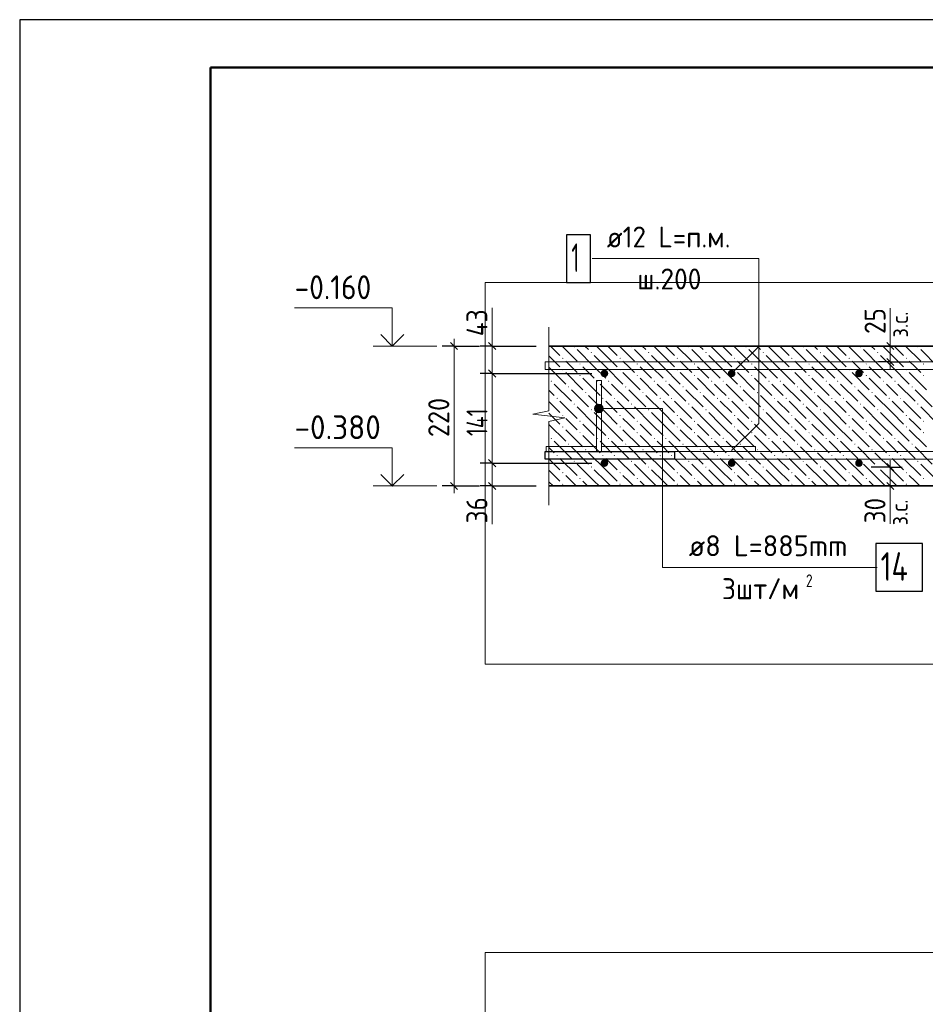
# Model space of a CAD drawing. Header units: millimetres. Extents: x 0 to 42000, y 0 to 29700.
# Tile 10 of 33: x 0 to 9489, y 19379 to 29700. Entities that reach past the tile are written whole.
import ezdxf

# ---------------------------------------------------------------- set-up
doc = ezdxf.new("R2010")
doc.units = ezdxf.units.MM
for name, color, linetype, lineweight in [('Standard', 7, 'Continuous', 25), ('ДОП Низ по У', 7, 'Continuous', 18), ('ЖБ Перекрытие верхний уровень', 7, 'Continuous', 18), ('Размерная линия_ общее', 7, 'Continuous', 13), ('Фиксатор', 7, 'Continuous', 50), ('Фоновоя арматура Х1', 7, 'Continuous', 25)]:
    doc.layers.add(name, color=color, linetype=linetype, lineweight=lineweight)
doc.styles.add('ISOCPEUR', font='txt')

msp = doc.modelspace()

# ---------------------------------------------------------------- hatches: boundary and pattern name
at = {"layer": 'Standard', "linetype": 'Continuous', "lineweight": 13, "transparency": 33554687}
for points in [[(6030, 25602), (6030, 25647), (6024, 25625)], [(6030, 25647), (6046, 25586), (6046, 25664)], [(6030, 25647), (6030, 25602), (6046, 25586)], [(6046, 25664), (6069, 25580), (6069, 25670)], [(6046, 25664), (6046, 25586), (6069, 25580)], [(6069, 25670), (6069, 25580), (6091, 25586)], [(6069, 25670), (6091, 25586), (6091, 25664)], [(6091, 25664), (6091, 25586), (6108, 25602)], [(6091, 25664), (6108, 25602), (6108, 25647)], [(6108, 25647), (6108, 25602), (6114, 25625)]]:
    msp.add_hatch(color=7, dxfattribs=at).paths.add_polyline_path(points)
at = {"layer": 'ЖБ Перекрытие верхний уровень', "linetype": 'Continuous', "lineweight": 18, "transparency": 33554687}
for points in [[(5804, 26271), (5811, 26277), (5817, 26271), (5811, 26264)], [(5984, 26211), (5991, 26217), (5997, 26211), (5991, 26204)], [(6404, 26271), (6411, 26277), (6417, 26271), (6411, 26264)], [(6584, 26211), (6591, 26217), (6597, 26211), (6591, 26204)], [(7004, 26271), (7011, 26277), (7017, 26271), (7011, 26264)], [(7184, 26211), (7191, 26217), (7197, 26211), (7191, 26204)], [(7604, 26271), (7611, 26277), (7617, 26271), (7611, 26264)], [(7784, 26211), (7791, 26217), (7797, 26211), (7791, 26204)], [(8204, 26271), (8211, 26277), (8217, 26271), (8211, 26264)], [(8384, 26211), (8391, 26217), (8397, 26211), (8391, 26204)], [(8804, 26271), (8811, 26277), (8817, 26271), (8811, 26264)], [(8984, 26211), (8991, 26217), (8997, 26211), (8991, 26204)], [(9404, 26271), (9411, 26277), (9417, 26271), (9411, 26264)], [(5684, 26151), (5691, 26157), (5697, 26151), (5691, 26144)], [(6284, 26151), (6291, 26157), (6297, 26151), (6291, 26144)], [(6884, 26151), (6891, 26157), (6897, 26151), (6891, 26144)], [(7484, 26151), (7491, 26157), (7497, 26151), (7491, 26144)], [(8084, 26151), (8091, 26157), (8097, 26151), (8091, 26144)], [(8684, 26151), (8691, 26157), (8697, 26151), (8691, 26144)], [(9284, 26151), (9291, 26157), (9297, 26151), (9291, 26144)], [(5684, 26031), (5691, 26037), (5697, 26031), (5691, 26024)], [(5864, 26091), (5871, 26097), (5877, 26091), (5871, 26084)], [(6284, 26031), (6291, 26037), (6297, 26031), (6291, 26024)], [(6464, 26091), (6471, 26097), (6477, 26091), (6471, 26084)], [(6884, 26031), (6891, 26037), (6897, 26031), (6891, 26024)], [(7064, 26091), (7071, 26097), (7077, 26091), (7071, 26084)], [(7484, 26031), (7491, 26037), (7497, 26031), (7491, 26024)], [(7664, 26091), (7671, 26097), (7677, 26091), (7671, 26084)], [(8084, 26031), (8091, 26037), (8097, 26031), (8091, 26024)], [(8264, 26091), (8271, 26097), (8277, 26091), (8271, 26084)], [(8684, 26031), (8691, 26037), (8697, 26031), (8691, 26024)], [(8864, 26091), (8871, 26097), (8877, 26091), (8871, 26084)], [(9284, 26031), (9291, 26037), (9297, 26031), (9291, 26024)], [(9464, 26091), (9471, 26097), (9477, 26091), (9471, 26084)], [(5564, 25911), (5571, 25917), (5577, 25911), (5571, 25904)], [(5864, 25971), (5871, 25977), (5877, 25971), (5871, 25964)], [(6044, 25911), (6051, 25917), (6057, 25911), (6051, 25904)], [(6164, 25911), (6171, 25917), (6177, 25911), (6171, 25904)], [(6464, 25971), (6471, 25977), (6477, 25971), (6471, 25964)], [(6644, 25911), (6651, 25917), (6657, 25911), (6651, 25904)], [(6764, 25911), (6771, 25917), (6777, 25911), (6771, 25904)], [(7064, 25971), (7071, 25977), (7077, 25971), (7071, 25964)], [(7244, 25911), (7251, 25917), (7257, 25911), (7251, 25904)], [(7364, 25911), (7371, 25917), (7377, 25911), (7371, 25904)], [(7664, 25971), (7671, 25977), (7677, 25971), (7671, 25964)], [(7844, 25911), (7851, 25917), (7857, 25911), (7851, 25904)], [(7964, 25911), (7971, 25917), (7977, 25911), (7971, 25904)], [(8264, 25971), (8271, 25977), (8277, 25971), (8271, 25964)], [(8444, 25911), (8451, 25917), (8457, 25911), (8451, 25904)], [(8564, 25911), (8571, 25917), (8577, 25911), (8571, 25904)], [(8864, 25971), (8871, 25977), (8877, 25971), (8871, 25964)], [(9044, 25911), (9051, 25917), (9057, 25911), (9051, 25904)], [(9164, 25911), (9171, 25917), (9177, 25911), (9171, 25904)], [(9464, 25971), (9471, 25977), (9477, 25971), (9471, 25964)], [(5744, 25851), (5751, 25857), (5757, 25851), (5751, 25844)], [(6344, 25851), (6351, 25857), (6357, 25851), (6351, 25844)], [(6944, 25851), (6951, 25857), (6957, 25851), (6951, 25844)], [(7544, 25851), (7551, 25857), (7557, 25851), (7551, 25844)], [(8144, 25851), (8151, 25857), (8157, 25851), (8151, 25844)], [(8744, 25851), (8751, 25857), (8757, 25851), (8751, 25844)], [(9344, 25851), (9351, 25857), (9357, 25851), (9351, 25844)], [(5624, 25731), (5631, 25737), (5637, 25731), (5631, 25724)], [(5924, 25791), (5931, 25797), (5937, 25791), (5931, 25784)], [(6104, 25731), (6111, 25737), (6117, 25731), (6111, 25724)], [(6224, 25731), (6231, 25737), (6237, 25731), (6231, 25724)], [(6524, 25791), (6531, 25797), (6537, 25791), (6531, 25784)], [(6704, 25731), (6711, 25737), (6717, 25731), (6711, 25724)], [(6824, 25731), (6831, 25737), (6837, 25731), (6831, 25724)], [(7124, 25791), (7131, 25797), (7137, 25791), (7131, 25784)], [(7304, 25731), (7311, 25737), (7317, 25731), (7311, 25724)], [(7424, 25731), (7431, 25737), (7437, 25731), (7431, 25724)], [(7724, 25791), (7731, 25797), (7737, 25791), (7731, 25784)], [(7904, 25731), (7911, 25737), (7917, 25731), (7911, 25724)], [(8024, 25731), (8031, 25737), (8037, 25731), (8031, 25724)], [(8324, 25791), (8331, 25797), (8337, 25791), (8331, 25784)], [(8504, 25731), (8511, 25737), (8517, 25731), (8511, 25724)], [(8624, 25731), (8631, 25737), (8637, 25731), (8631, 25724)], [(8924, 25791), (8931, 25797), (8937, 25791), (8931, 25784)], [(9104, 25731), (9111, 25737), (9117, 25731), (9111, 25724)], [(9224, 25731), (9231, 25737), (9237, 25731), (9231, 25724)], [(5804, 25671), (5811, 25677), (5817, 25671), (5811, 25664)], [(5984, 25611), (5991, 25617), (5997, 25611), (5991, 25604)], [(6404, 25671), (6411, 25677), (6417, 25671), (6411, 25664)], [(6584, 25611), (6591, 25617), (6597, 25611), (6591, 25604)], [(7004, 25671), (7011, 25677), (7017, 25671), (7011, 25664)], [(7184, 25611), (7191, 25617), (7197, 25611), (7191, 25604)], [(7604, 25671), (7611, 25677), (7617, 25671), (7611, 25664)], [(7784, 25611), (7791, 25617), (7797, 25611), (7791, 25604)], [(8204, 25671), (8211, 25677), (8217, 25671), (8211, 25664)], [(8384, 25611), (8391, 25617), (8397, 25611), (8391, 25604)], [(8804, 25671), (8811, 25677), (8817, 25671), (8811, 25664)], [(8984, 25611), (8991, 25617), (8997, 25611), (8991, 25604)], [(9404, 25671), (9411, 25677), (9417, 25671), (9411, 25664)], [(5684, 25551), (5691, 25557), (5697, 25551), (5691, 25544)], [(5864, 25491), (5871, 25497), (5877, 25491), (5871, 25484)], [(6284, 25551), (6291, 25557), (6297, 25551), (6291, 25544)], [(6464, 25491), (6471, 25497), (6477, 25491), (6471, 25484)], [(6884, 25551), (6891, 25557), (6897, 25551), (6891, 25544)], [(7064, 25491), (7071, 25497), (7077, 25491), (7071, 25484)], [(7484, 25551), (7491, 25557), (7497, 25551), (7491, 25544)], [(7664, 25491), (7671, 25497), (7677, 25491), (7671, 25484)], [(8084, 25551), (8091, 25557), (8097, 25551), (8091, 25544)], [(8264, 25491), (8271, 25497), (8277, 25491), (8271, 25484)], [(8684, 25551), (8691, 25557), (8697, 25551), (8691, 25544)], [(8864, 25491), (8871, 25497), (8877, 25491), (8871, 25484)], [(9284, 25551), (9291, 25557), (9297, 25551), (9291, 25544)], [(9464, 25491), (9471, 25497), (9477, 25491), (9471, 25484)], [(5684, 25431), (5691, 25437), (5697, 25431), (5691, 25424)], [(6284, 25431), (6291, 25437), (6297, 25431), (6291, 25424)], [(6884, 25431), (6891, 25437), (6897, 25431), (6891, 25424)], [(7484, 25431), (7491, 25437), (7497, 25431), (7491, 25424)], [(8084, 25431), (8091, 25437), (8097, 25431), (8091, 25424)], [(8684, 25431), (8691, 25437), (8697, 25431), (8691, 25424)], [(9284, 25431), (9291, 25437), (9297, 25431), (9291, 25424)], [(5564, 25311), (5571, 25317), (5577, 25311), (5571, 25304)], [(5864, 25371), (5871, 25377), (5877, 25371), (5871, 25364)], [(6044, 25311), (6051, 25317), (6057, 25311), (6051, 25304)], [(6164, 25311), (6171, 25317), (6177, 25311), (6171, 25304)], [(6464, 25371), (6471, 25377), (6477, 25371), (6471, 25364)], [(6644, 25311), (6651, 25317), (6657, 25311), (6651, 25304)], [(6764, 25311), (6771, 25317), (6777, 25311), (6771, 25304)], [(7064, 25371), (7071, 25377), (7077, 25371), (7071, 25364)], [(7244, 25311), (7251, 25317), (7257, 25311), (7251, 25304)], [(7364, 25311), (7371, 25317), (7377, 25311), (7371, 25304)], [(7664, 25371), (7671, 25377), (7677, 25371), (7671, 25364)], [(7844, 25311), (7851, 25317), (7857, 25311), (7851, 25304)], [(7964, 25311), (7971, 25317), (7977, 25311), (7971, 25304)], [(8264, 25371), (8271, 25377), (8277, 25371), (8271, 25364)], [(8444, 25311), (8451, 25317), (8457, 25311), (8451, 25304)], [(8564, 25311), (8571, 25317), (8577, 25311), (8571, 25304)], [(8864, 25371), (8871, 25377), (8877, 25371), (8871, 25364)], [(9044, 25311), (9051, 25317), (9057, 25311), (9051, 25304)], [(9164, 25311), (9171, 25317), (9177, 25311), (9171, 25304)], [(9464, 25371), (9471, 25377), (9477, 25371), (9471, 25364)], [(5744, 25251), (5751, 25257), (5757, 25251), (5751, 25244)], [(5924, 25191), (5931, 25197), (5937, 25191), (5931, 25184)], [(6344, 25251), (6351, 25257), (6357, 25251), (6351, 25244)], [(6524, 25191), (6531, 25197), (6537, 25191), (6531, 25184)], [(6944, 25251), (6951, 25257), (6957, 25251), (6951, 25244)], [(7124, 25191), (7131, 25197), (7137, 25191), (7131, 25184)], [(7544, 25251), (7551, 25257), (7557, 25251), (7551, 25244)], [(7724, 25191), (7731, 25197), (7737, 25191), (7731, 25184)], [(8144, 25251), (8151, 25257), (8157, 25251), (8151, 25244)], [(8324, 25191), (8331, 25197), (8337, 25191), (8331, 25184)], [(8744, 25251), (8751, 25257), (8757, 25251), (8751, 25244)], [(8924, 25191), (8931, 25197), (8937, 25191), (8931, 25184)], [(9344, 25251), (9351, 25257), (9357, 25251), (9351, 25244)], [(5624, 25131), (5631, 25137), (5637, 25131), (5631, 25124)], [(6104, 25131), (6111, 25137), (6117, 25131), (6111, 25124)], [(6224, 25131), (6231, 25137), (6237, 25131), (6231, 25124)], [(6704, 25131), (6711, 25137), (6717, 25131), (6711, 25124)], [(6824, 25131), (6831, 25137), (6837, 25131), (6831, 25124)], [(7304, 25131), (7311, 25137), (7317, 25131), (7311, 25124)], [(7424, 25131), (7431, 25137), (7437, 25131), (7431, 25124)], [(7904, 25131), (7911, 25137), (7917, 25131), (7911, 25124)], [(8024, 25131), (8031, 25137), (8037, 25131), (8031, 25124)], [(8504, 25131), (8511, 25137), (8517, 25131), (8511, 25124)], [(8624, 25131), (8631, 25137), (8637, 25131), (8631, 25124)], [(9104, 25131), (9111, 25137), (9117, 25131), (9111, 25124)], [(9224, 25131), (9231, 25137), (9237, 25131), (9231, 25124)], [(5804, 25071), (5811, 25077), (5817, 25071), (5811, 25064)], [(5984, 25011), (5991, 25017), (5997, 25011), (5991, 25004)], [(6404, 25071), (6411, 25077), (6417, 25071), (6411, 25064)], [(6584, 25011), (6591, 25017), (6597, 25011), (6591, 25004)], [(7004, 25071), (7011, 25077), (7017, 25071), (7011, 25064)], [(7184, 25011), (7191, 25017), (7197, 25011), (7191, 25004)], [(7604, 25071), (7611, 25077), (7617, 25071), (7611, 25064)], [(7784, 25011), (7791, 25017), (7797, 25011), (7791, 25004)], [(8204, 25071), (8211, 25077), (8217, 25071), (8211, 25064)], [(8384, 25011), (8391, 25017), (8397, 25011), (8391, 25004)], [(8804, 25071), (8811, 25077), (8817, 25071), (8811, 25064)], [(8984, 25011), (8991, 25017), (8997, 25011), (8991, 25004)], [(9404, 25071), (9411, 25077), (9417, 25071), (9411, 25064)], [(5684, 24951), (5691, 24957), (5697, 24951), (5691, 24944)], [(5864, 24891), (5871, 24897), (5877, 24891), (5871, 24884)], [(6284, 24951), (6291, 24957), (6297, 24951), (6291, 24944)], [(6464, 24891), (6471, 24897), (6477, 24891), (6471, 24884)], [(6884, 24951), (6891, 24957), (6897, 24951), (6891, 24944)], [(7064, 24891), (7071, 24897), (7077, 24891), (7071, 24884)], [(7484, 24951), (7491, 24957), (7497, 24951), (7491, 24944)], [(7664, 24891), (7671, 24897), (7677, 24891), (7671, 24884)], [(8084, 24951), (8091, 24957), (8097, 24951), (8091, 24944)], [(8264, 24891), (8271, 24897), (8277, 24891), (8271, 24884)], [(8684, 24951), (8691, 24957), (8697, 24951), (8691, 24944)], [(8864, 24891), (8871, 24897), (8877, 24891), (8871, 24884)], [(9284, 24951), (9291, 24957), (9297, 24951), (9291, 24944)], [(9464, 24891), (9471, 24897), (9477, 24891), (9471, 24884)], [(5684, 24831), (5691, 24837), (5697, 24831), (5691, 24824)], [(6284, 24831), (6291, 24837), (6297, 24831), (6291, 24824)], [(6884, 24831), (6891, 24837), (6897, 24831), (6891, 24824)], [(7484, 24831), (7491, 24837), (7497, 24831), (7491, 24824)], [(8084, 24831), (8091, 24837), (8097, 24831), (8091, 24824)], [(8684, 24831), (8691, 24837), (8697, 24831), (8691, 24824)], [(9284, 24831), (9291, 24837), (9297, 24831), (9291, 24824)]]:
    msp.add_hatch(color=7, dxfattribs=at).paths.add_polyline_path(points, flags=16)
at = {"layer": 'Фоновоя арматура Х1', "linetype": 'Continuous', "lineweight": 18, "transparency": 33554687}
for points in [[(6167, 25992), (6164, 26007), (6155, 26020), (6142, 26029), (6127, 26032), (6112, 26029), (6099, 26020), (6090, 26007), (6087, 25992), (6090, 25976), (6099, 25963), (6112, 25955), (6127, 25952), (6142, 25955), (6155, 25963), (6164, 25976)], [(7500, 25992), (7497, 26007), (7488, 26020), (7475, 26029), (7460, 26032), (7445, 26029), (7432, 26020), (7423, 26007), (7420, 25992), (7423, 25976), (7432, 25963), (7445, 25955), (7460, 25952), (7475, 25955), (7488, 25963), (7497, 25976)], [(8834, 25992), (8830, 26007), (8822, 26020), (8809, 26029), (8794, 26032), (8778, 26029), (8765, 26020), (8757, 26007), (8754, 25992), (8757, 25976), (8765, 25963), (8778, 25955), (8794, 25952), (8809, 25955), (8822, 25963), (8830, 25976)], [(6167, 25052), (6164, 25067), (6155, 25080), (6142, 25089), (6127, 25092), (6112, 25089), (6099, 25080), (6090, 25067), (6087, 25052), (6090, 25036), (6099, 25023), (6112, 25015), (6127, 25012), (6142, 25015), (6155, 25023), (6164, 25036)], [(7500, 25052), (7497, 25067), (7488, 25080), (7475, 25089), (7460, 25092), (7445, 25089), (7432, 25080), (7423, 25067), (7420, 25052), (7423, 25036), (7432, 25023), (7445, 25015), (7460, 25012), (7475, 25015), (7488, 25023), (7497, 25036)], [(8834, 25052), (8830, 25067), (8822, 25080), (8809, 25089), (8794, 25092), (8778, 25089), (8765, 25080), (8757, 25067), (8754, 25052), (8757, 25036), (8765, 25023), (8778, 25015), (8794, 25012), (8809, 25015), (8822, 25023), (8830, 25036)]]:
    msp.add_hatch(color=7, dxfattribs=at).paths.add_polyline_path(points)

# ---------------------------------------------------------------- linework, layer by layer
at = {"layer": 'Standard', "color": 7, "linetype": 'Continuous', "lineweight": 25, "transparency": 33554687}
msp.add_line((2000, 29200), (2000, 1058), dxfattribs=at)
at = {"layer": 'Standard', "color": 7, "linetype": 'Continuous', "lineweight": 13, "transparency": 33554687}
for p, q in [((4951, 26678), (4951, 26278)), ((9122, 26278), (9122, 26676)), ((5545, 26478), (5545, 25601)), ((3704, 26278), (4371, 26278)), ((5545, 25601), (5378, 25564)), ((6024, 25625), (6024, 25625)), ((6069, 25670), (6069, 25670)), ((6114, 25625), (6114, 25625)), ((5378, 25564), (5711, 25526)), ((5711, 25526), (5545, 25489)), ((6069, 25580), (6069, 25580)), ((5545, 25489), (5545, 24612)), ((3704, 24812), (4371, 24812)), ((4951, 24812), (4951, 24412)), ((9122, 24812), (9122, 24414)), ((5545, 24612), (5545, 24612))]:
    msp.add_line(p, q, dxfattribs=at)
at = {"layer": 'Standard', "color": 7, "linetype": 'Continuous', "lineweight": 25, "transparency": 33554687}
msp.add_lwpolyline([(0, 0), (42000, 0), (42000, 29700), (0, 29700), (0, 0)], close=True, dxfattribs=at)
at = {"layer": 'Standard', "color": 7, "linetype": 'Continuous', "lineweight": 50, "transparency": 33554687}
msp.add_lwpolyline([(2000, 29200), (41500, 29200), (41500, 500), (2000, 500), (2000, 29200)], close=True, dxfattribs=at)
at = {"layer": 'Standard', "color": 7, "linetype": 'Continuous', "lineweight": 13, "transparency": 33554687}
for points in [[(41500, 29200), (2000, 29200), (2000, 5000), (41500, 5000), (41500, 29200)], [(7460, 25992), (7743, 26274), (7743, 27195), (6000, 27195)], [(3904, 26278), (3904, 26678), (2880, 26678)], [(7460, 25185), (7743, 25468), (7743, 26408)], [(6069, 25625), (6736, 25625), (6736, 23958), (8986, 23958)], [(3904, 24812), (3904, 25212), (2880, 25212)]]:
    msp.add_lwpolyline(points, dxfattribs=at)
at = {"layer": 'Standard', "color": 254, "linetype": 'Continuous', "lineweight": 13, "true_color": 0xc4c4ff, "transparency": 33554687}
for points in [[(4878, 22945), (20411, 22945), (20411, 26945), (4878, 26945), (4878, 22945)], [(4878, 14282), (17528, 14282), (17528, 19922), (4878, 19922), (4878, 14282)]]:
    msp.add_lwpolyline(points, dxfattribs=at)
at = {"layer": 'Standard', "color": 7, "linetype": 'Continuous', "lineweight": 35, "transparency": 33554687}
for points in [[(4025, 26399), (3904, 26278), (3783, 26399)], [(4025, 24933), (3904, 24812), (3783, 24933)]]:
    msp.add_lwpolyline(points, dxfattribs=at)
at = {"layer": 'Standard', "color": 7, "linetype": 'Continuous', "lineweight": 13, "transparency": 33554687}
msp.add_circle((6069, 25625), 45, dxfattribs=at)
at = {"layer": 'ДОП Низ по У', "color": 7, "linetype": 'Continuous', "lineweight": 25, "transparency": 33554687}
msp.add_lwpolyline([(6860, 25092), (5505, 25092), (5505, 25172), (6860, 25172), (6860, 25092)], dxfattribs=at)
msp.add_lwpolyline([(6860, 25092), (5505, 25092), (5505, 25172), (6860, 25172), (6860, 25092)], dxfattribs=at)
at = {"layer": 'ЖБ Перекрытие верхний уровень', "color": 7, "linetype": 'Continuous', "lineweight": 35, "transparency": 33554687}
for p, q in [((18527, 26278), (5545, 26278)), ((5545, 24812), (16860, 24812))]:
    msp.add_line(p, q, dxfattribs=at)
at = {"layer": 'ЖБ Перекрытие верхний уровень', "color": 9, "linetype": 'Continuous', "lineweight": 18, "true_color": 0xc7c7c7, "transparency": 33554687}
for p, q in [((5563, 26278), (5661, 26181)), ((5683, 26278), (5841, 26121)), ((6021, 26061), (5841, 26241)), ((5923, 26278), (5961, 26241)), ((6141, 26181), (6043, 26278)), ((6163, 26278), (6261, 26181)), ((6283, 26278), (6441, 26121)), ((6621, 26061), (6441, 26241)), ((6523, 26278), (6561, 26241)), ((6741, 26181), (6643, 26278)), ((6763, 26278), (6861, 26181)), ((6883, 26278), (7041, 26121)), ((7221, 26061), (7041, 26241)), ((7123, 26278), (7161, 26241)), ((7341, 26181), (7243, 26278)), ((7363, 26278), (7461, 26181)), ((7483, 26278), (7641, 26121)), ((7821, 26061), (7641, 26241)), ((7723, 26278), (7761, 26241)), ((7941, 26181), (7843, 26278)), ((7963, 26278), (8061, 26181)), ((8083, 26278), (8241, 26121)), ((8421, 26061), (8241, 26241)), ((8323, 26278), (8361, 26241)), ((8541, 26181), (8443, 26278)), ((8563, 26278), (8661, 26181)), ((8683, 26278), (8841, 26121)), ((9021, 26061), (8841, 26241)), ((8923, 26278), (8961, 26241)), ((9141, 26181), (9043, 26278)), ((9163, 26278), (9261, 26181)), ((9283, 26278), (9441, 26121)), ((9621, 26061), (9441, 26241)), ((5545, 26177), (5661, 26061)), ((5781, 26061), (5721, 26121)), ((6021, 26181), (6141, 26061)), ((6141, 26181), (6261, 26061)), ((6381, 26061), (6321, 26121)), ((6621, 26181), (6741, 26061)), ((6741, 26181), (6861, 26061)), ((6981, 26061), (6921, 26121)), ((7221, 26181), (7341, 26061)), ((7341, 26181), (7461, 26061)), ((7581, 26061), (7521, 26121)), ((7821, 26181), (7941, 26061)), ((7941, 26181), (8061, 26061)), ((8181, 26061), (8121, 26121)), ((8421, 26181), (8541, 26061)), ((8541, 26181), (8661, 26061)), ((8781, 26061), (8721, 26121)), ((9021, 26181), (9141, 26061)), ((9141, 26181), (9261, 26061)), ((9381, 26061), (9321, 26121)), ((5545, 26057), (5721, 25881)), ((5841, 26001), (5781, 26061)), ((5901, 26061), (6021, 25941)), ((6021, 26061), (6141, 25941)), ((6141, 26061), (6321, 25881)), ((6441, 26001), (6381, 26061)), ((6501, 26061), (6621, 25941)), ((6621, 26061), (6741, 25941)), ((6741, 26061), (6921, 25881)), ((7041, 26001), (6981, 26061)), ((7101, 26061), (7221, 25941)), ((7221, 26061), (7341, 25941)), ((7341, 26061), (7521, 25881)), ((7641, 26001), (7581, 26061)), ((7701, 26061), (7821, 25941)), ((7821, 26061), (7941, 25941)), ((7941, 26061), (8121, 25881)), ((8241, 26001), (8181, 26061)), ((8301, 26061), (8421, 25941)), ((8421, 26061), (8541, 25941)), ((8541, 26061), (8721, 25881)), ((8841, 26001), (8781, 26061)), ((8901, 26061), (9021, 25941)), ((9021, 26061), (9141, 25941)), ((9141, 26061), (9321, 25881)), ((9441, 26001), (9381, 26061)), ((5721, 26001), (5901, 25821)), ((5901, 25941), (6081, 25761)), ((6321, 26001), (6501, 25821)), ((6501, 25941), (6681, 25761)), ((6921, 26001), (7101, 25821)), ((7101, 25941), (7281, 25761)), ((7521, 26001), (7701, 25821)), ((7701, 25941), (7881, 25761)), ((8121, 26001), (8301, 25821)), ((8301, 25941), (8481, 25761)), ((8721, 26001), (8901, 25821)), ((8901, 25941), (9081, 25761)), ((9321, 26001), (9501, 25821)), ((5601, 25761), (5545, 25817)), ((5601, 25881), (5781, 25701)), ((5781, 25821), (5961, 25641)), ((6141, 25821), (6081, 25881)), ((6201, 25761), (6141, 25821)), ((6201, 25881), (6381, 25701)), ((6381, 25821), (6561, 25641)), ((6741, 25821), (6681, 25881)), ((6801, 25761), (6741, 25821)), ((6801, 25881), (6981, 25701)), ((6981, 25821), (7161, 25641)), ((7341, 25821), (7281, 25881)), ((7401, 25761), (7341, 25821)), ((7401, 25881), (7581, 25701)), ((7581, 25821), (7761, 25641)), ((7941, 25821), (7881, 25881)), ((8001, 25761), (7941, 25821)), ((8001, 25881), (8181, 25701)), ((8181, 25821), (8361, 25641)), ((8541, 25821), (8481, 25881)), ((8601, 25761), (8541, 25821)), ((8601, 25881), (8781, 25701)), ((8781, 25821), (8961, 25641)), ((9141, 25821), (9081, 25881)), ((9201, 25761), (9141, 25821)), ((9201, 25881), (9381, 25701)), ((9381, 25821), (9561, 25641)), ((5661, 25701), (5841, 25521)), ((6141, 25581), (5961, 25761)), ((6141, 25701), (6261, 25581)), ((6261, 25701), (6441, 25521)), ((6741, 25581), (6561, 25761)), ((6741, 25701), (6861, 25581)), ((6861, 25701), (7041, 25521)), ((7341, 25581), (7161, 25761)), ((7341, 25701), (7461, 25581)), ((7461, 25701), (7641, 25521)), ((7941, 25581), (7761, 25761)), ((7941, 25701), (8061, 25581)), ((8061, 25701), (8241, 25521)), ((8541, 25581), (8361, 25761)), ((8541, 25701), (8661, 25581)), ((8661, 25701), (8841, 25521)), ((9141, 25581), (8961, 25761)), ((9141, 25701), (9261, 25581)), ((9261, 25701), (9441, 25521)), ((5545, 25697), (5661, 25581)), ((6021, 25461), (5841, 25641)), ((6621, 25461), (6441, 25641)), ((7221, 25461), (7041, 25641)), ((7821, 25461), (7641, 25641)), ((8421, 25461), (8241, 25641)), ((9021, 25461), (8841, 25641)), ((9621, 25461), (9441, 25641)), ((5545, 25577), (5661, 25461)), ((5781, 25461), (5721, 25521)), ((6021, 25581), (6141, 25461)), ((6141, 25581), (6261, 25461)), ((6381, 25461), (6321, 25521)), ((6621, 25581), (6741, 25461)), ((6741, 25581), (6861, 25461)), ((6981, 25461), (6921, 25521)), ((7221, 25581), (7341, 25461)), ((7341, 25581), (7461, 25461)), ((7581, 25461), (7521, 25521)), ((7821, 25581), (7941, 25461)), ((7941, 25581), (8061, 25461)), ((8181, 25461), (8121, 25521)), ((8421, 25581), (8541, 25461)), ((8541, 25581), (8661, 25461)), ((8781, 25461), (8721, 25521)), ((9021, 25581), (9141, 25461)), ((9141, 25581), (9261, 25461)), ((9381, 25461), (9321, 25521)), ((5545, 25457), (5721, 25281)), ((5721, 25401), (5901, 25221)), ((5841, 25401), (5781, 25461)), ((5901, 25461), (6021, 25341)), ((6021, 25461), (6141, 25341)), ((6141, 25461), (6321, 25281)), ((6321, 25401), (6501, 25221)), ((6441, 25401), (6381, 25461)), ((6501, 25461), (6621, 25341)), ((6621, 25461), (6741, 25341)), ((6741, 25461), (6921, 25281)), ((6921, 25401), (7101, 25221)), ((7041, 25401), (6981, 25461)), ((7101, 25461), (7221, 25341)), ((7221, 25461), (7341, 25341)), ((7341, 25461), (7521, 25281)), ((7521, 25401), (7701, 25221)), ((7641, 25401), (7581, 25461)), ((7701, 25461), (7821, 25341)), ((7821, 25461), (7941, 25341)), ((7941, 25461), (8121, 25281)), ((8121, 25401), (8301, 25221)), ((8241, 25401), (8181, 25461)), ((8301, 25461), (8421, 25341)), ((8421, 25461), (8541, 25341)), ((8541, 25461), (8721, 25281)), ((8721, 25401), (8901, 25221)), ((8841, 25401), (8781, 25461)), ((8901, 25461), (9021, 25341)), ((9021, 25461), (9141, 25341)), ((9141, 25461), (9321, 25281)), ((9321, 25401), (9501, 25221)), ((9441, 25401), (9381, 25461)), ((5901, 25341), (6081, 25161)), ((6501, 25341), (6681, 25161)), ((7101, 25341), (7281, 25161)), ((7701, 25341), (7881, 25161)), ((8301, 25341), (8481, 25161)), ((8901, 25341), (9081, 25161)), ((5601, 25161), (5545, 25217)), ((5601, 25281), (5781, 25101)), ((5781, 25221), (5961, 25041)), ((6141, 25221), (6081, 25281)), ((6201, 25161), (6141, 25221)), ((6201, 25281), (6381, 25101)), ((6381, 25221), (6561, 25041)), ((6741, 25221), (6681, 25281)), ((6801, 25161), (6741, 25221)), ((6801, 25281), (6981, 25101)), ((6981, 25221), (7161, 25041)), ((7341, 25221), (7281, 25281)), ((7401, 25161), (7341, 25221)), ((7401, 25281), (7581, 25101)), ((7581, 25221), (7761, 25041)), ((7941, 25221), (7881, 25281)), ((8001, 25161), (7941, 25221)), ((8001, 25281), (8181, 25101)), ((8181, 25221), (8361, 25041)), ((8541, 25221), (8481, 25281)), ((8601, 25161), (8541, 25221)), ((8601, 25281), (8781, 25101)), ((8781, 25221), (8961, 25041)), ((9141, 25221), (9081, 25281)), ((9201, 25161), (9141, 25221)), ((9201, 25281), (9381, 25101)), ((9381, 25221), (9561, 25041)), ((5545, 25097), (5661, 24981)), ((5661, 25101), (5841, 24921)), ((6141, 24981), (5961, 25161)), ((6141, 25101), (6261, 24981)), ((6261, 25101), (6441, 24921)), ((6741, 24981), (6561, 25161)), ((6741, 25101), (6861, 24981)), ((6861, 25101), (7041, 24921)), ((7341, 24981), (7161, 25161)), ((7341, 25101), (7461, 24981)), ((7461, 25101), (7641, 24921)), ((7941, 24981), (7761, 25161)), ((7941, 25101), (8061, 24981)), ((8061, 25101), (8241, 24921)), ((8541, 24981), (8361, 25161)), ((8541, 25101), (8661, 24981)), ((8661, 25101), (8841, 24921)), ((9141, 24981), (8961, 25161)), ((9141, 25101), (9261, 24981)), ((9261, 25101), (9441, 24921)), ((6021, 24861), (5841, 25041)), ((6021, 24981), (6141, 24861)), ((6141, 24981), (6261, 24861)), ((6621, 24861), (6441, 25041)), ((6621, 24981), (6741, 24861)), ((6741, 24981), (6861, 24861)), ((7221, 24861), (7041, 25041)), ((7221, 24981), (7341, 24861)), ((7341, 24981), (7461, 24861)), ((7821, 24861), (7641, 25041)), ((7821, 24981), (7941, 24861)), ((7941, 24981), (8061, 24861)), ((8421, 24861), (8241, 25041)), ((8421, 24981), (8541, 24861)), ((8541, 24981), (8661, 24861)), ((9021, 24861), (8841, 25041)), ((9021, 24981), (9141, 24861)), ((9141, 24981), (9261, 24861)), ((9621, 24861), (9441, 25041)), ((5545, 24977), (5661, 24861)), ((5781, 24861), (5721, 24921)), ((6381, 24861), (6321, 24921)), ((6981, 24861), (6921, 24921)), ((7581, 24861), (7521, 24921)), ((8181, 24861), (8121, 24921)), ((8781, 24861), (8721, 24921)), ((9381, 24861), (9321, 24921)), ((5545, 24857), (5590, 24812)), ((5830, 24812), (5781, 24861)), ((5901, 24861), (5950, 24812)), ((6021, 24861), (6070, 24812)), ((6141, 24861), (6190, 24812)), ((6430, 24812), (6381, 24861)), ((6501, 24861), (6550, 24812)), ((6621, 24861), (6670, 24812)), ((6741, 24861), (6790, 24812)), ((7030, 24812), (6981, 24861)), ((7101, 24861), (7150, 24812)), ((7221, 24861), (7270, 24812)), ((7341, 24861), (7390, 24812)), ((7630, 24812), (7581, 24861)), ((7701, 24861), (7750, 24812)), ((7821, 24861), (7870, 24812)), ((7941, 24861), (7990, 24812)), ((8230, 24812), (8181, 24861)), ((8301, 24861), (8350, 24812)), ((8421, 24861), (8470, 24812)), ((8541, 24861), (8590, 24812)), ((8830, 24812), (8781, 24861)), ((8901, 24861), (8950, 24812)), ((9021, 24861), (9070, 24812)), ((9141, 24861), (9190, 24812)), ((9430, 24812), (9381, 24861))]:
    msp.add_line(p, q, dxfattribs=at)
at = {"layer": 'Размерная линия_ общее', "color": 7, "linetype": 'Continuous', "lineweight": 13, "transparency": 33554687}
for p, q in [((4551, 26278), (4551, 26353)), ((4951, 26278), (4951, 26353)), ((9122, 26278), (9122, 26353)), ((9122, 26112), (9122, 26278)), ((9122, 26112), (9122, 26037)), ((4951, 25992), (4951, 25052)), ((9122, 25008), (9122, 25083)), ((4951, 25052), (4951, 24812)), ((9122, 25008), (9122, 24812)), ((4551, 24812), (4551, 24737)), ((4951, 24812), (4951, 24737)), ((9122, 24812), (9122, 24737))]:
    msp.add_line(p, q, dxfattribs=at)
at = {"layer": 'Размерная линия_ общее', "color": 253, "linetype": 'Continuous', "lineweight": -3, "true_color": 0xa0a0a0, "transparency": 33554687}
for p, q in [((4551, 26278), (4426, 26278)), ((4551, 26278), (4675, 26278)), ((4551, 26278), (4817, 26278)), ((4951, 26278), (4826, 26278)), ((4951, 26278), (5075, 26278)), ((4951, 26278), (5411, 26278)), ((9122, 26278), (8997, 26278)), ((9122, 26278), (9247, 26278)), ((9122, 26278), (9454, 26278)), ((9122, 26112), (8997, 26112)), ((9122, 26112), (9247, 26112)), ((9122, 26112), (9322, 26112)), ((4951, 25992), (4826, 25992)), ((4951, 25992), (5075, 25992)), ((4951, 25992), (5994, 25992)), ((4951, 25052), (4826, 25052)), ((4951, 25052), (5075, 25052)), ((4951, 25052), (5994, 25052)), ((9122, 25008), (8922, 25008)), ((9122, 25008), (8997, 25008)), ((9122, 25008), (9247, 25008)), ((4551, 24812), (4426, 24812)), ((4551, 24812), (4675, 24812)), ((4551, 24812), (4817, 24812)), ((4951, 24812), (4826, 24812)), ((4951, 24812), (5075, 24812)), ((4951, 24812), (5411, 24812)), ((9122, 24812), (8997, 24812)), ((9122, 24812), (9247, 24812)), ((9122, 24812), (9122, 24812))]:
    msp.add_line(p, q, dxfattribs=at)
at = {"layer": 'Размерная линия_ общее', "color": 7, "linetype": 'Continuous', "lineweight": 25, "transparency": 33554687}
for p, q in [((4513, 26316), (4588, 26241)), ((4913, 26316), (4988, 26241)), ((9160, 26241), (9085, 26316)), ((9160, 26074), (9085, 26149)), ((4913, 26029), (4988, 25954)), ((4913, 25089), (4988, 25014)), ((9085, 25046), (9160, 24971)), ((4513, 24849), (4588, 24774)), ((4913, 24849), (4988, 24774)), ((9085, 24849), (9160, 24774))]:
    msp.add_line(p, q, dxfattribs=at)
at = {"layer": 'Размерная линия_ общее', "color": 7, "linetype": 'Continuous', "lineweight": 13, "transparency": 33554687}
for points in [[(4551, 26278), (4551, 25219), (4551, 25219), (4551, 24812)], [(4951, 26278), (4951, 26276), (4951, 26276), (4951, 25992)]]:
    msp.add_lwpolyline(points, dxfattribs=at)
at = {"layer": 'Фиксатор', "color": 251, "linetype": 'Continuous', "lineweight": 13, "true_color": 0x494949, "transparency": 33554687}
msp.add_lwpolyline([(5518, 25225), (6042, 25225), (6042, 25918), (6096, 25918), (6096, 25225), (7709, 25225), (7709, 25172), (6042, 25172), (6042, 25918), (6096, 25918), (6096, 25172), (5518, 25172), (5518, 25225)], dxfattribs=at)
at = {"layer": 'Фиксатор', "color": 7, "linetype": 'Continuous', "lineweight": 25, "transparency": 33554687}
msp.add_lwpolyline([(8971, 23708), (9461, 23708), (9461, 24208), (8971, 24208), (8971, 23708)], dxfattribs=at)
at = {"layer": 'Фоновоя арматура Х1', "color": 7, "linetype": 'Continuous', "lineweight": 25, "transparency": 33554687}
msp.add_lwpolyline([(5731, 26945), (5981, 26945), (5981, 27445), (5731, 27445), (5731, 26945)], dxfattribs=at)
at = {"layer": 'Фоновоя арматура Х1', "color": 251, "linetype": 'Continuous', "lineweight": 18, "true_color": 0x656565, "transparency": 33554687}
for points in [[(18360, 26032), (5505, 26032), (5505, 26112), (18360, 26112), (18360, 26032)], [(18360, 26032), (5505, 26032), (5505, 26112), (18360, 26112), (18360, 26032)], [(18360, 25092), (5505, 25092), (5505, 25172), (18360, 25172), (18360, 25092)], [(18360, 25092), (5505, 25092), (5505, 25172), (18360, 25172), (18360, 25092)]]:
    msp.add_lwpolyline(points, dxfattribs=at)

# ---------------------------------------------------------------- texts
at = {"layer": 'Standard', "color": 7, "linetype": 'Continuous', "lineweight": 25, "transparency": 33554687, "char_height": 250, "attachment_point": 7, "style": 'ISOCPEUR'}
for s, insert, width in [('\\W0.90;-0.160', (2880, 26770), 1011.77), ('\\W0.95;-0.380', (2880, 25303), 1067.87)]:
    msp.add_mtext(s, dxfattribs=dict(at, insert=insert, width=width))
at = {"layer": 'Размерная линия_ общее', "color": 7, "linetype": 'Continuous', "lineweight": 25, "transparency": 33554687, "char_height": 220, "attachment_point": 7, "rotation": 90, "style": 'ISOCPEUR'}
for s, insert, width in [('\\W0.88;43', (4901, 26382), 426.8), ('\\W0.87;25', (9072, 26406), 403.92), ('\\W0.91;220', (4501, 25325), 561.99), ('\\W0.75;141', (4901, 25335), 478.41), ('\\W0.87;36', (4901, 24421), 403.92), ('\\W0.87;30', (9072, 24421), 403.92)]:
    msp.add_mtext(s, dxfattribs=dict(at, insert=insert, width=width))
at = {"layer": 'Размерная линия_ общее', "color": 7, "linetype": 'Continuous', "lineweight": 18, "transparency": 33554687, "char_height": 180, "width": 413.95, "attachment_point": 7, "rotation": 90, "style": 'ISOCPEUR'}
for insert in [(9308, 26369), (9305, 24399)]:
    msp.add_mtext('\\W0.90;з.с.', dxfattribs=dict(at, insert=insert))
at = {"layer": 'Фиксатор', "color": 7, "linetype": 'Continuous', "lineweight": 13, "transparency": 33554687, "attachment_point": 7, "style": 'ISOCPEUR'}
for s, insert, char_height, width in [('\\W0.98;ø8 L=885mm ', (7011, 24076), 220, 1888.53), ('\\W0.76;14', (9021, 23818), 300, 504.57)]:
    msp.add_mtext(s, dxfattribs=dict(at, insert=insert, char_height=char_height, width=width))
at = {"layer": 'Фиксатор', "color": 251, "linetype": 'Continuous', "lineweight": 25, "true_color": 0x494949, "transparency": 33554687, "attachment_point": 7, "style": 'ISOCPEUR'}
for s, insert, char_height, width in [('\\W0.95;3шт/м', (7358, 23625), 220, 984.3), ('\\W0.78;2', (8238, 23753), 132, 143.62)]:
    msp.add_mtext(s, dxfattribs=dict(at, insert=insert, char_height=char_height, width=width))
at = {"layer": 'Фоновоя арматура Х1', "color": 7, "linetype": 'Continuous', "lineweight": 13, "transparency": 33554687, "attachment_point": 7, "style": 'ISOCPEUR'}
for s, insert, char_height, width in [('\\W0.94;ø12 L=п.м. ', (6152, 27312), 220, 1599.15), ('\\W0.56;1', (5781, 27055), 300, 233.34), ('\\W0.95;ш.200 ', (6471, 26872), 220, 962.13)]:
    msp.add_mtext(s, dxfattribs=dict(at, insert=insert, char_height=char_height, width=width))

doc.saveas('drawing.dxf')
